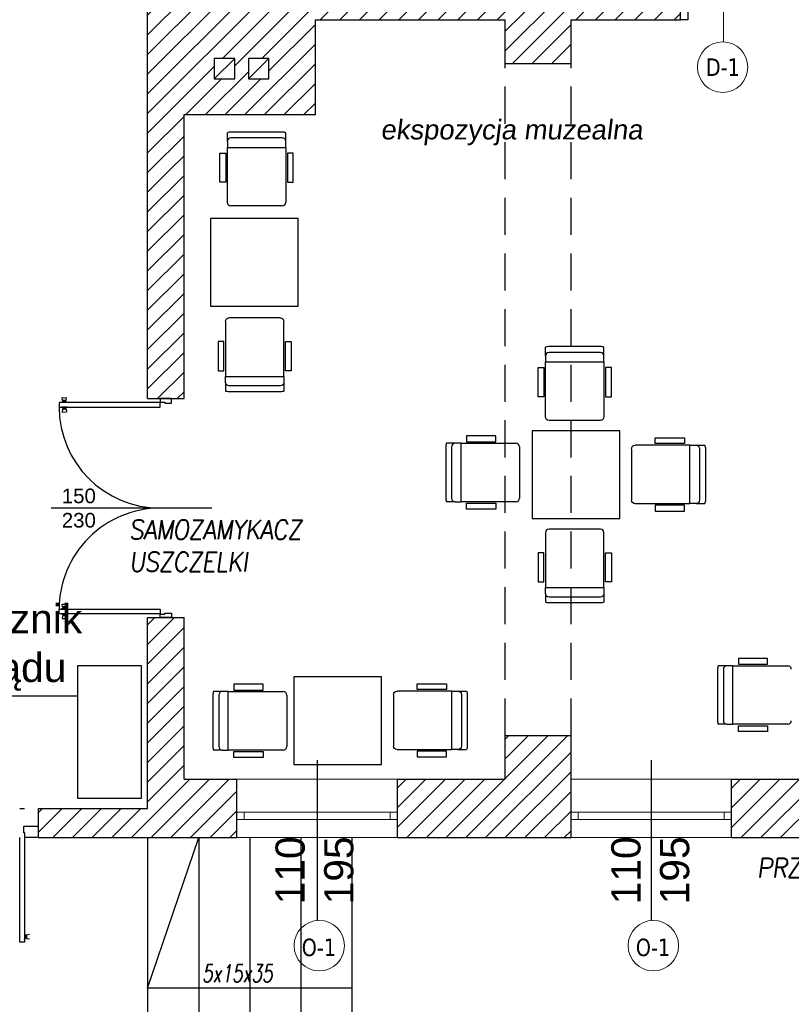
# Model space of a CAD drawing. Header units: millimetres. Extents: x -486876 to 553054, y -140324 to 834178.
# Tile 116 of 155: x 6641 to 11926, y 62666 to 69411. Entities that reach past the tile are written whole.
import ezdxf
from ezdxf.enums import TextEntityAlignment as Align

# ---------------------------------------------------------------- set-up
doc = ezdxf.new("R2010")
doc.units = ezdxf.units.MM
doc.linetypes.add('DASH2', pattern=[0.75, 0.5, -0.25])
doc.linetypes.add('XREF$0$DASHED', pattern=[19.05, 12.7, -6.35])
for name, color, linetype, lineweight in [('_XREF', 252, 'DASH2', 13), ('XREF$0$0-ARKUSZ-OPIS', 8, 'Continuous', 18), ('XREF$0$okna', 8, 'Continuous', 20), ('XREF$0$ściana nośna', 8, 'Continuous', 30)]:
    doc.layers.add(name, color=color, linetype=linetype, lineweight=lineweight)
for name, color, linetype in [('XREF$0$DRZWI', 8, 'Continuous'), ('XREF$0$MEBLE', 8, 'Continuous'), ('XREF$0$OPIS', 8, 'Continuous'), ('XREF$0$OPISY', 8, 'Continuous'), ('XREF$0$Ppoż', 20, 'Continuous'), ('XREF$0$WIDOK', 8, 'Continuous'), ('XREF$0$WYMIARY', 9, 'Continuous'), ('XREF$0$WYPEŁNIENIA', 8, 'Continuous'), ('XREF$0$ŚCIANY', 8, 'Continuous')]:
    doc.layers.add(name, color=color, linetype=linetype)
doc.styles.add('XREF$0$APLUS', font='arial.ttf', dxfattribs={"width": 0.6})
doc.styles.add('XREF$0$Simplex 0.7 Italic', font='simplex.shx', dxfattribs={"width": 0.7, "oblique": 10})
doc.styles.add('XREF$0$Standard', font='arial.ttf')
doc.styles.add('XREF$0$Verdana 0.8', font='verdana.ttf', dxfattribs={"width": 0.8})
pattern_1 = [(45, (-52999.899, 13162.694), (-6.7351921, 6.7351921), [])]

# ---------------------------------------------------------------- blocks, each defined once
blk = doc.blocks.new('XREF$0$DOOR_plan_072')
at = {"ltscale": 0.3}
for p, q in [((-0.0416, 0.7788), (-0.0416, 0.8121)), ((-0.0416, 0.8121), (0.0416, 0.8121)), ((0.0416, 0.8121), (0.0416, 0.7871)), ((0.0083, 0.7788), (-0.0416, 0.7788)), ((0.0416, 0.7871), (0.0083, 0.7871)), ((0.0083, 0.7871), (0.0083, 0.7788)), ((0.0416, 0.7497), (0.0416, 0.783)), ((0.0416, 0.783), (0.7901, 0.783)), ((0.7901, 0.7497), (0.0416, 0.7497)), ((0.7901, 0.783), (0.7901, 0.7497)), ((0.0083, -0.7765), (-0.0416, -0.7765)), ((-0.0416, -0.7765), (-0.0416, -0.8098)), ((0.0083, -0.7848), (0.0083, -0.7765)), ((0.0416, -0.7848), (0.0083, -0.7848)), ((0.0416, -0.7474), (0.0416, -0.7806)), ((0.7901, -0.7474), (0.0416, -0.7474)), ((0.0416, -0.7806), (0.7901, -0.7806)), ((0.0416, -0.8098), (0.0416, -0.7848)), ((0.7901, -0.7806), (0.7901, -0.7474)), ((-0.0416, -0.8098), (0.0416, -0.8098))]:
    blk.add_line(p, q, dxfattribs=at)
for p, q in [((0.7678, 0.8194), (0.7347, 0.8192)), ((0.7388, 0.7994), (0.7347, 0.8192)), ((0.764, 0.7995), (0.7678, 0.8194)), ((0.7297, 0.7841), (0.7396, 0.7894)), ((0.7297, 0.7841), (0.7733, 0.7844)), ((0.7297, 0.7828), (0.7297, 0.7841)), ((0.7297, 0.7499), (0.7297, 0.7486)), ((0.7297, 0.7486), (0.7733, 0.7483)), ((0.7297, 0.7486), (0.7396, 0.7432)), ((0.7388, 0.7333), (0.7347, 0.7135)), ((0.7441, 0.7994), (0.7388, 0.7994)), ((0.7441, 0.7333), (0.7388, 0.7333)), ((0.7422, 0.7928), (0.7395, 0.7927)), ((0.7396, 0.7894), (0.7395, 0.7927)), ((0.7396, 0.7432), (0.7395, 0.7399)), ((0.7422, 0.7399), (0.7395, 0.7399)), ((0.7396, 0.7894), (0.7634, 0.7896)), ((0.7396, 0.7432), (0.7634, 0.7431)), ((0.7422, 0.7928), (0.7422, 0.7961)), ((0.7441, 0.7961), (0.7422, 0.7961)), ((0.7422, 0.7928), (0.7607, 0.7929)), ((0.7422, 0.7399), (0.7607, 0.7398)), ((0.7422, 0.7399), (0.7422, 0.7366)), ((0.7441, 0.7366), (0.7422, 0.7366)), ((0.7441, 0.7994), (0.7587, 0.7995)), ((0.7441, 0.7961), (0.7441, 0.7994)), ((0.7441, 0.7961), (0.7587, 0.7962)), ((0.7441, 0.7366), (0.7587, 0.7365)), ((0.7441, 0.7366), (0.7441, 0.7333)), ((0.7441, 0.7333), (0.7587, 0.7332)), ((0.7587, 0.7995), (0.764, 0.7995)), ((0.7587, 0.7962), (0.7587, 0.7995)), ((0.7587, 0.7962), (0.7607, 0.7962)), ((0.7587, 0.7365), (0.7587, 0.7332)), ((0.7587, 0.7365), (0.7607, 0.7365)), ((0.7587, 0.7332), (0.764, 0.7331)), ((0.7607, 0.7929), (0.7607, 0.7962)), ((0.7607, 0.7929), (0.7634, 0.7929)), ((0.7607, 0.7398), (0.7634, 0.7398)), ((0.7607, 0.7398), (0.7607, 0.7365)), ((0.7634, 0.7896), (0.7634, 0.7929)), ((0.7733, 0.7844), (0.7634, 0.7896)), ((0.7733, 0.7483), (0.7634, 0.7431)), ((0.7634, 0.7431), (0.7634, 0.7398)), ((0.764, 0.7331), (0.7678, 0.7133)), ((0.7733, 0.783), (0.7733, 0.7844)), ((0.7733, 0.7496), (0.7733, 0.7483)), ((0.7678, 0.7133), (0.7347, 0.7135)), ((0.7678, -0.7109), (0.7347, -0.7112)), ((0.7388, -0.731), (0.7347, -0.7112)), ((0.764, -0.7308), (0.7678, -0.7109)), ((0.7297, -0.7463), (0.7396, -0.7409)), ((0.7297, -0.7463), (0.7733, -0.746)), ((0.7297, -0.7476), (0.7297, -0.7463)), ((0.7297, -0.7804), (0.7297, -0.7818)), ((0.7297, -0.7818), (0.7733, -0.7821)), ((0.7297, -0.7818), (0.7396, -0.7871)), ((0.7388, -0.797), (0.7347, -0.8169)), ((0.7441, -0.731), (0.7388, -0.731)), ((0.7441, -0.7971), (0.7388, -0.797)), ((0.7396, -0.7409), (0.7395, -0.7376)), ((0.7422, -0.7376), (0.7395, -0.7376)), ((0.7396, -0.7871), (0.7395, -0.7904)), ((0.7422, -0.7904), (0.7395, -0.7904)), ((0.7396, -0.7409), (0.7634, -0.7407)), ((0.7396, -0.7871), (0.7634, -0.7873)), ((0.7422, -0.7376), (0.7422, -0.7343)), ((0.7441, -0.7343), (0.7422, -0.7343)), ((0.7422, -0.7376), (0.7607, -0.7375)), ((0.7422, -0.7904), (0.7607, -0.7906)), ((0.7422, -0.7904), (0.7422, -0.7938)), ((0.7441, -0.7938), (0.7422, -0.7938)), ((0.7441, -0.731), (0.7587, -0.7309)), ((0.7441, -0.7343), (0.7441, -0.731)), ((0.7441, -0.7343), (0.7587, -0.7342)), ((0.7441, -0.7938), (0.7587, -0.7939)), ((0.7441, -0.7938), (0.7441, -0.7971)), ((0.7441, -0.7971), (0.7587, -0.7972)), ((0.7587, -0.7309), (0.764, -0.7308)), ((0.7587, -0.7342), (0.7587, -0.7309)), ((0.7587, -0.7342), (0.7607, -0.7341)), ((0.7587, -0.7939), (0.7587, -0.7972)), ((0.7587, -0.7939), (0.7607, -0.7939)), ((0.7587, -0.7972), (0.764, -0.7972)), ((0.7607, -0.7375), (0.7607, -0.7341)), ((0.7607, -0.7375), (0.7634, -0.7374)), ((0.7607, -0.7906), (0.7634, -0.7906)), ((0.7607, -0.7906), (0.7607, -0.7939)), ((0.7634, -0.7407), (0.7634, -0.7374)), ((0.7733, -0.746), (0.7634, -0.7407)), ((0.7733, -0.7821), (0.7634, -0.7873)), ((0.7634, -0.7873), (0.7634, -0.7906)), ((0.764, -0.7972), (0.7678, -0.8171)), ((0.7733, -0.7473), (0.7733, -0.746)), ((0.7733, -0.7807), (0.7733, -0.7821)), ((0.7678, -0.8171), (0.7347, -0.8169))]:
    blk.add_line(p, q)
for centre, start, end in [((0.0416, 0.7497), 270, 0), ((0.0416, -0.7474), 0, 90)]:
    blk.add_arc(centre, 0.7485, start, end, dxfattribs=at)
blk = doc.blocks.new('XREF')
at = {"layer": 'XREF$0$WYPEŁNIENIA'}
h = blk.add_hatch(dxfattribs=at)
h.set_pattern_fill('ANSI31', color=256, scale=3)
h.set_pattern_definition(pattern_1)
h.paths.add_polyline_path([(3556.78, 10801.78), (3507.62, 10801.78), (3507.62, 10786.78), (3556.78, 10786.78)])
h.paths.add_polyline_path([(3580.36, 10801.78), (3556.78, 10801.78), (3556.78, 10786.78), (3580.36, 10786.78)])
h.paths.add_polyline_path([(3900.02, 10651.78), (3796.56, 10651.78), (3796.56, 10666.78), (3766.56, 10666.78), (3766.56, 10651.78), (3724.56, 10651.78), (3724.56, 10611.78), (3766.56, 10611.78), (3766.56, 10496.78), (3709.56, 10496.78), (3709.56, 10471.78), (3766.56, 10471.78), (3766.56, 10606.94), (3796.56, 10606.94), (3796.56, 10466.78), (3796.56, 10476.78), (3796.56, 10476.78), (3796.56, 10611.78), (3900.02, 10611.78)])
h.paths.add_polyline_path([(3599.56, 10496.78), (3514.68, 10496.78), (3514.68, 10471.78), (3551.56, 10471.78), (3551.56, 10024.04), (3539.56, 10024.04), (3539.56, 9984.04), (3566.56, 9984.04), (3566.56, 10471.78), (3599.56, 10471.78)])
h.paths.add_polyline_path([(4136.56, 9911.78), (4126.56, 9911.78), (4126.56, 9971.94), (4126.56, 10361.95), (4096.56, 10361.95), (4096.56, 10346.78), (4096.56, 10131.78), (3896.56, 10131.78), (3896.56, 10170.11), (3796.56, 10170.11), (3796.56, 10176.78), (3766.56, 10176.78), (3766.56, 10058.38), (3796.56, 10058.38), (3796.56, 10096.78), (3886.56, 10096.78), (3886.56, 10106.78), (4096.56, 10106.78), (4096.56, 9971.94), (4096.56, 9911.78), (3771.56, 9911.78), (3771.56, 9779.12), (3796.56, 9779.12), (3796.56, 9816.78), (3886.56, 9816.78), (3886.56, 9881.78), (4016.56, 9881.78), (4016.56, 9851.78), (4061.56, 9851.78), (4061.56, 9881.78), (4136.56, 9881.78)])
h.paths.add_polyline_path([(3817.24, 9855.2), (3831.24, 9855.2), (3831.24, 9841.2), (3817.24, 9841.2)], flags=16)
h.paths.add_polyline_path([(3840.64, 9855.2), (3854.64, 9855.2), (3854.64, 9841.2), (3840.64, 9841.2)], flags=16)
h.paths.add_polyline_path([(3817.24, 10127.11), (3817.24, 10141.11), (3831.24, 10141.11), (3831.24, 10127.11)], flags=16)
edge = h.paths.add_edge_path(flags=0)
edge.add_arc((3824.24, 10134.11), 7, 0, 360)
h.paths.add_polyline_path([(3840.64, 10127.11), (3840.64, 10141.11), (3854.64, 10141.11), (3854.64, 10127.11)], flags=16)
h.paths.add_polyline_path([(3817.24, 10147.81), (3817.24, 10161.81), (3831.24, 10161.81), (3831.24, 10147.81)], flags=16)
h.paths.add_polyline_path([(3840.64, 10147.81), (3840.64, 10161.81), (3854.64, 10161.81), (3854.64, 10147.81)], flags=16)
h.paths.add_polyline_path([(3802.73, 10317.13), (3796.56, 10317.13), (3796.56, 10305.13), (3803.04, 10305.13)], flags=17)
h.paths.add_polyline_path([(3802.12, 10317.13), (3800.7, 10317.13), (3802.73, 10305.13), (3802.73, 10315.74)], flags=16)
h = blk.add_hatch(dxfattribs=at)
h.set_pattern_fill('ANSI31', color=256, scale=3)
h.set_pattern_definition(pattern_1)
h.paths.add_polyline_path([(4126.56, 10461.95), (4096.56, 10461.95), (4096.56, 10361.95), (4126.56, 10361.95)])
h.paths.add_polyline_path([(4126.56, 10611.78), (4163.74, 10611.78), (4163.74, 10651.78), (4010.02, 10651.78), (4010.02, 10611.78), (4096.56, 10611.78), (4096.56, 10449.13), (3796.56, 10449.13), (3796.56, 10437.13), (4096.56, 10437.13), (4096.56, 10461.95), (4126.56, 10461.95)])
h.paths.add_polyline_path([(4411.55, 10651.78), (4273.74, 10651.78), (4273.74, 10611.78), (4276.69, 10611.78), (4276.69, 10592.01), (4276.71, 10592), (4277.17, 10591.92), (4277.72, 10591.89), (4277.72, 10570.63), (4277.72, 10549.37), (4276.69, 10517.32), (4301.69, 10517.32), (4301.69, 10611.78), (4411.55, 10611.78)])
h.paths.add_polyline_path([(4482.24, 10651.78), (4411.55, 10651.78), (4411.55, 10611.78), (4482.24, 10611.78)])
h.paths.add_polyline_path([(4630.16, 10651.78), (4592.24, 10651.78), (4592.24, 10611.78), (4630.16, 10611.78)])
h.paths.add_polyline_path([(4924.68, 10651.78), (4740.16, 10651.78), (4740.16, 10611.78), (4771.69, 10611.78), (4771.69, 10309.78), (4796.69, 10309.78), (4796.69, 10381.78), (4796.69, 10391.78), (4796.69, 10611.78), (4924.68, 10611.78)])
h.paths.add_polyline_path([(3796.56, 9779.12), (3771.56, 9779.12), (3771.56, 9622.15), (3796.56, 9622.15)])
h.paths.add_polyline_path([(3796.56, 10506.94), (3784.56, 10506.94), (3766.56, 10506.94), (3766.56, 10276.78), (3796.56, 10276.78)])
h.paths.add_polyline_path([(4796.69, 10309.78), (4771.69, 10309.78), (4771.69, 10229.78), (4796.69, 10229.78)])
h.paths.add_polyline_path([(4796.69, 10229.78), (4771.69, 10229.78), (4771.69, 10186.78), (4762.89, 10186.78), (4762.89, 10161.78), (4771.69, 10161.78), (4771.69, 10096.78), (4783.69, 10096.78), (4796.69, 10096.78), (4796.69, 10121.78)])
h.paths.add_polyline_path([(4662.89, 10187.07), (4577.87, 10186.78), (4411.55, 10186.78), (4411.55, 10161.78), (4446.69, 10161.78), (4577.87, 10161.78), (4662.89, 10162.07)])
h = blk.add_hatch(dxfattribs=at)
h.set_pattern_fill('ANSI31', color=256, scale=3)
h.set_pattern_definition(pattern_1)
h.paths.add_polyline_path([(5376.11, 10651.78), (5336.75, 10651.78), (5336.75, 10611.78), (5376.11, 10611.78)])
h.paths.add_polyline_path([(5806.69, 10651.78), (5486.11, 10651.78), (5486.11, 10611.78), (5541.69, 10611.78), (5541.69, 10491.78), (5566.69, 10491.78), (5566.69, 10611.78), (5766.69, 10611.78), (5766.69, 10481.78), (5766.69, 10471.78), (5766.69, 10346.78), (5739.69, 10346.78), (5739.69, 10336.78), (5766.69, 10336.78), (5766.69, 10322.47), (5806.69, 10322.47)])
h.paths.add_polyline_path([(5566.69, 10391.78), (5556.69, 10391.78), (5541.69, 10391.78), (5541.69, 10295.78), (5566.69, 10295.78), (5566.69, 10336.78), (5739.69, 10336.78), (5739.69, 10346.78), (5566.69, 10346.78)])
h.paths.add_polyline_path([(5566.69, 10295.78), (5541.69, 10295.78), (5541.69, 10195.78), (5566.69, 10195.78)])
h.paths.add_polyline_path([(5558.62, 10157.37), (5572.62, 10157.37), (5572.62, 10143.37), (5558.62, 10143.37)], flags=16)
edge = h.paths.add_edge_path(flags=16)
edge.add_arc((5565.62, 10150.37), 7, 0, 360)
h.paths.add_polyline_path([(5806.69, 10212.47), (5766.69, 10212.47), (5766.69, 10121.78), (5688.72, 10121.78), (5688.72, 10096.78), (5766.69, 10096.78), (5766.69, 10027.67), (5806.69, 10027.67), (5806.69, 10029.35)])
h.paths.add_polyline_path([(5806.69, 9917.67), (5766.69, 9917.67), (5766.69, 9911.78), (5683.24, 9911.78), (5683.24, 9881.78), (5766.69, 9881.78), (5766.69, 9779.12), (5806.69, 9779.12)])
h.paths.add_polyline_path([(5157.25, 9881.78), (5142.25, 9881.78), (5141.56, 9712.78), (5141.56, 9656.78), (5141.56, 9631.78), (5156.56, 9631.78), (5156.56, 9712.78)])
h.paths.add_polyline_path([(5256.56, 9656.78), (5156.56, 9656.78), (5156.56, 9631.78), (5256.56, 9631.78)])
h.paths.add_polyline_path([(5451.56, 9666.86), (5426.56, 9666.86), (5426.56, 9656.78), (5256.56, 9656.78), (5256.56, 9631.78), (5426.56, 9631.78), (5451.56, 9631.78)])
h.paths.add_polyline_path([(5806.69, 9779.12), (5766.69, 9779.12), (5766.69, 9756.28), (5806.69, 9756.28)])
h.paths.add_polyline_path([(5806.69, 9563.42), (5766.69, 9563.42), (5766.69, 9361.43), (5605.18, 9361.43), (5605.18, 9321.43), (5766.69, 9321.43), (5766.69, 9268.64), (5806.69, 9268.64)])
h.paths.add_polyline_path([(5806.69, 9646.28), (5766.69, 9646.28), (5766.69, 9563.42), (5806.69, 9563.42)])
h.paths.add_polyline_path([(5495.18, 9361.43), (5463.86, 9361.43), (5451.56, 9361.43), (5451.56, 9481.78), (5426.56, 9481.78), (5426.56, 9361.43), (5366.74, 9361.43), (5366.74, 9321.43), (5495.18, 9321.43)])
h.paths.add_polyline_path([(5256.74, 9361.43), (4971.58, 9361.43), (4971.58, 9321.43), (5256.74, 9321.43)])
h.paths.add_polyline_path([(4861.58, 9361.43), (4816.56, 9361.43), (4816.56, 9450.58), (4776.56, 9450.58), (4776.56, 9361.43), (4714.92, 9361.43), (4714.92, 9321.43), (4861.58, 9321.43)])
h.paths.add_polyline_path([(4604.92, 9361.43), (4411.55, 9361.43), (4411.55, 9321.43), (4604.92, 9321.43)])
h.paths.add_polyline_path([(4411.55, 9361.43), (4406.56, 9361.43), (4406.56, 9411.43), (4366.56, 9411.43), (4366.56, 9361.43), (4171.56, 9361.43), (4171.56, 9321.43), (4411.55, 9321.43)])
h.paths.add_polyline_path([(4816.56, 9631.78), (5021.56, 9631.78), (5021.56, 9656.78), (4816.56, 9656.78), (4816.56, 9766.19), (4776.56, 9766.19), (4776.56, 9563.42), (4816.56, 9563.42)])
h.paths.add_polyline_path([(4816.56, 9563.42), (4776.56, 9563.42), (4776.56, 9510.58), (4816.56, 9510.58)])
h.paths.add_polyline_path([(5806.69, 9158.64), (5766.69, 9158.64), (5766.69, 9112.7), (5806.69, 9112.7)])
h.paths.add_polyline_path([(4783.69, 9911.78), (4771.69, 9911.78)])
h.paths.add_polyline_path([(4886.69, 10121.78), (4796.69, 10121.78), (4796.69, 10096.78), (4886.69, 10096.78)])
h.paths.add_polyline_path([(5434.52, 10096.78), (5434.52, 10121.78), (5409.69, 10121.78), (5409.81, 10096.78)])
h.paths.add_polyline_path([(5535.02, 10121.78), (5535.02, 10108.85), (5535.02, 10108.85), (5535.02, 10096.78), (5588.72, 10096.78), (5588.72, 10121.78), (5575.42, 10121.78), (5575.42, 10162.36), (5566.69, 10162.36), (5566.69, 10195.78), (5541.69, 10195.78), (5541.69, 10121.78)])
h = blk.add_hatch(dxfattribs=at)
h.set_pattern_fill('ANSI31', color=256, scale=3)
h.set_pattern_definition(pattern_1)
h.paths.add_polyline_path([(4008.24, 9361.43), (3942.73, 9361.43), (3942.73, 9321.43), (4008.24, 9321.43)])
h.paths.add_polyline_path([(4061.56, 9361.43), (4061.56, 9391.43), (4016.56, 9391.43), (4016.56, 9361.43), (4008.24, 9361.43), (4008.24, 9321.43), (4061.56, 9321.43)])
h.paths.add_polyline_path([(3796.56, 9472.15), (3771.56, 9472.15), (3771.56, 9341.43), (3696.76, 9341.43), (3696.76, 9321.43), (3796.56, 9321.43), (3832.73, 9321.43), (3832.73, 9361.43), (3796.56, 9361.43)])
h.paths.add_polyline_path([(3774.52, 9398.76), (3793.59, 9398.76), (3793.59, 9412.26), (3774.52, 9412.26)], flags=24)
h.paths.add_polyline_path([(3713.9, 9321.9), (3713.9, 9340.97), (3700.4, 9340.97), (3700.4, 9321.9)], flags=24)
at = {"layer": 'XREF$0$DRZWI'}
for p, q in [((3815.48, 9547.15), (3705.59, 9547.15)), ((3683.98, 9341.43), (3687.16, 9341.43)), ((3686.77, 9324.61), (3686.77, 9329.38)), ((3686.77, 9329.38), (3696.76, 9329.38)), ((3687.56, 9324.61), (3686.77, 9324.61)), ((3687.56, 9321.43), (3687.56, 9324.61)), ((3683.98, 9249.9), (3683.98, 9321.43)), ((3687.16, 9321.43), (3687.16, 9249.9)), ((3696.76, 9321.43), (3687.56, 9321.43)), ((3684, 9255.67), (3683.88, 9255.67)), ((3687.14, 9255.67), (3687.27, 9255.67)), ((3687.27, 9255.67), (3687.3, 9251.5)), ((3687.27, 9255.67), (3687.78, 9254.73)), ((3688.73, 9254.8), (3690.62, 9255.19)), ((3688.73, 9254.29), (3688.73, 9254.8)), ((3687.16, 9249.9), (3683.98, 9249.9)), ((3687.17, 9251.5), (3687.3, 9251.5)), ((3687.3, 9251.5), (3687.8, 9252.45)), ((3687.78, 9254.73), (3687.8, 9252.45)), ((3687.78, 9254.73), (3688.1, 9254.73)), ((3687.8, 9252.45), (3688.11, 9252.45)), ((3688.1, 9254.48), (3688.1, 9254.73)), ((3688.1, 9254.48), (3688.11, 9252.71)), ((3688.1, 9254.48), (3688.42, 9254.48)), ((3688.11, 9252.71), (3688.11, 9252.45)), ((3688.11, 9252.71), (3688.43, 9252.71)), ((3688.42, 9254.29), (3688.42, 9254.48)), ((3688.42, 9254.29), (3688.43, 9252.9)), ((3688.42, 9254.29), (3688.73, 9254.29)), ((3688.43, 9252.9), (3688.74, 9252.9)), ((3688.43, 9252.9), (3688.43, 9252.71)), ((3688.73, 9254.29), (3688.74, 9252.9)), ((3688.74, 9252.9), (3688.75, 9252.4)), ((3688.75, 9252.4), (3690.65, 9252.03))]:
    blk.add_line(p, q, dxfattribs=at)
blk.add_lwpolyline([(4141.56, 9888.78), (4141.56, 9881.78), (4136.56, 9881.78)], dxfattribs=at)
at = {"layer": 'XREF$0$MEBLE'}
for p, q in [((3826.19, 9798.34), (3826.19, 9804.27)), ((3863.79, 9804.74), (3828.59, 9804.74)), ((3866.19, 9798.34), (3866.19, 9804.27)), ((3826.19, 9798.34), (3826.19, 9794.2)), ((3863.79, 9800.74), (3828.59, 9800.74)), ((3866.19, 9794.2), (3866.19, 9798.34)), ((3821.11, 9770.4), (3821.11, 9790.4)), ((3821.11, 9790.4), (3825.11, 9790.4)), ((3825.11, 9790.4), (3825.11, 9770.4)), ((3826.19, 9794.2), (3866.19, 9794.2)), ((3826.19, 9756.6), (3826.19, 9794.2)), ((3826.19, 9794.2), (3866.19, 9794.2)), ((3866.19, 9794.2), (3866.19, 9756.6)), ((3867.28, 9790.4), (3867.28, 9770.4)), ((3871.28, 9790.4), (3867.28, 9790.4)), ((3871.28, 9770.4), (3871.28, 9790.4)), ((3825.11, 9770.4), (3821.11, 9770.4)), ((3867.28, 9770.4), (3871.28, 9770.4)), ((3863.79, 9754.2), (3828.59, 9754.2)), ((3824.9, 9675.04), (3824.9, 9637.44)), ((3862.5, 9677.44), (3827.3, 9677.44)), ((3864.9, 9637.44), (3864.9, 9675.04)), ((3823.81, 9661.24), (3819.81, 9661.24)), ((3819.81, 9661.24), (3819.81, 9641.24)), ((3823.81, 9641.24), (3823.81, 9661.24)), ((3865.99, 9641.24), (3865.99, 9661.24)), ((3865.99, 9661.24), (3869.99, 9661.24)), ((3869.99, 9661.24), (3869.99, 9641.24)), ((4044.09, 9651.42), (4044.09, 9657.35)), ((4084.09, 9651.42), (4084.09, 9657.35)), ((3819.81, 9641.24), (3823.81, 9641.24)), ((3869.99, 9641.24), (3865.99, 9641.24)), ((3824.9, 9637.44), (3864.9, 9637.44)), ((3824.9, 9633.31), (3824.9, 9637.44)), ((3824.9, 9637.44), (3864.9, 9637.44)), ((3824.9, 9633.31), (3824.9, 9627.37)), ((3864.9, 9637.44), (3864.9, 9633.31)), ((3864.9, 9633.31), (3864.9, 9627.37)), ((3862.5, 9630.91), (3827.3, 9630.91)), ((3862.5, 9626.91), (3827.3, 9626.91)), ((3990.08, 9596.63), (3990.08, 9592.63)), ((4010.08, 9596.63), (3990.08, 9596.63)), ((3990.08, 9592.63), (4010.08, 9592.63)), ((4010.08, 9592.63), (4010.08, 9596.63)), ((4119.25, 9591.34), (4119.25, 9595.34)), ((4119.25, 9595.34), (4139.25, 9595.34)), ((4139.25, 9595.34), (4139.25, 9591.34)), ((3975.75, 9589.15), (3975.75, 9553.95)), ((3982.15, 9591.55), (3976.22, 9591.55)), ((3979.75, 9589.15), (3979.75, 9553.95)), ((3986.29, 9591.55), (3982.15, 9591.55)), ((3986.29, 9551.55), (3986.29, 9591.55)), ((3986.29, 9591.55), (4023.89, 9591.55)), ((3986.29, 9551.55), (3986.29, 9591.55)), ((4026.29, 9589.15), (4026.29, 9553.95)), ((4103.04, 9587.85), (4103.04, 9552.65)), ((4143.04, 9590.25), (4105.44, 9590.25)), ((4139.25, 9591.34), (4119.25, 9591.34)), ((4143.04, 9550.25), (4143.04, 9590.25)), ((4143.04, 9550.25), (4143.04, 9590.25)), ((4143.04, 9590.25), (4147.18, 9590.25)), ((4147.18, 9590.25), (4153.12, 9590.25)), ((4149.58, 9587.85), (4149.58, 9552.65)), ((4153.58, 9587.85), (4153.58, 9552.65)), ((3982.15, 9551.55), (3976.22, 9551.55)), ((3982.15, 9551.55), (3986.29, 9551.55)), ((4023.89, 9551.55), (3986.29, 9551.55)), ((3990.08, 9546.46), (3990.08, 9550.46)), ((3990.08, 9550.46), (4010.08, 9550.46)), ((4010.08, 9546.46), (3990.08, 9546.46)), ((4010.08, 9550.46), (4010.08, 9546.46)), ((4105.44, 9550.25), (4143.04, 9550.25)), ((4119.25, 9549.17), (4119.25, 9545.17)), ((4139.25, 9549.17), (4119.25, 9549.17)), ((4119.25, 9545.17), (4139.25, 9545.17)), ((4139.25, 9545.17), (4139.25, 9549.17)), ((4147.18, 9550.25), (4143.04, 9550.25)), ((4147.18, 9550.25), (4153.12, 9550.25)), ((4044.09, 9488.64), (4044.09, 9482.71)), ((4084.09, 9488.64), (4084.09, 9482.71)), ((4176.23, 9444.2), (4176.23, 9440.2)), ((4196.23, 9444.2), (4176.23, 9444.2)), ((4196.23, 9440.2), (4196.23, 9444.2)), ((4168.29, 9439.12), (4162.36, 9439.12)), ((4172.43, 9439.12), (4168.29, 9439.12)), ((4172.43, 9399.12), (4172.43, 9439.12)), ((4172.43, 9439.12), (4210.03, 9439.12)), ((4172.43, 9399.12), (4172.43, 9439.12)), ((4176.23, 9440.2), (4196.23, 9440.2)), ((4161.89, 9436.72), (4161.89, 9401.52)), ((4165.89, 9436.72), (4165.89, 9401.52)), ((3830.65, 9426.52), (3830.65, 9422.52)), ((3850.65, 9426.52), (3830.65, 9426.52)), ((3850.65, 9422.52), (3850.65, 9426.52)), ((3956.19, 9422.86), (3956.19, 9426.86)), ((3956.19, 9426.86), (3976.19, 9426.86)), ((3976.19, 9426.86), (3976.19, 9422.86)), ((3816.32, 9419.03), (3816.32, 9383.83)), ((3822.72, 9421.43), (3816.79, 9421.43)), ((3820.32, 9419.03), (3820.32, 9383.83)), ((3826.86, 9421.43), (3822.72, 9421.43)), ((3826.86, 9381.43), (3826.86, 9421.43)), ((3826.86, 9421.43), (3864.46, 9421.43)), ((3826.86, 9381.43), (3826.86, 9421.43)), ((3830.65, 9422.52), (3850.65, 9422.52)), ((3866.86, 9419.03), (3866.86, 9383.83)), ((3939.99, 9419.37), (3939.99, 9384.17)), ((3979.99, 9421.77), (3942.39, 9421.77)), ((3976.19, 9422.86), (3956.19, 9422.86)), ((3979.99, 9381.77), (3979.99, 9421.77)), ((3979.99, 9381.77), (3979.99, 9421.77)), ((3979.99, 9421.77), (3984.13, 9421.77)), ((3984.13, 9421.77), (3990.06, 9421.77)), ((3986.53, 9419.37), (3986.53, 9384.17)), ((3990.53, 9419.37), (3990.53, 9384.17)), ((4168.29, 9399.12), (4162.36, 9399.12)), ((4168.29, 9399.12), (4172.43, 9399.12)), ((4210.03, 9399.12), (4172.43, 9399.12)), ((4176.23, 9394.03), (4176.23, 9398.03)), ((4176.23, 9398.03), (4196.23, 9398.03)), ((4196.23, 9398.03), (4196.23, 9394.03)), ((4196.23, 9394.03), (4176.23, 9394.03)), ((3822.72, 9381.43), (3816.79, 9381.43)), ((3822.72, 9381.43), (3826.86, 9381.43)), ((3864.46, 9381.43), (3826.86, 9381.43)), ((3830.65, 9376.35), (3830.65, 9380.35)), ((3830.65, 9380.35), (3850.65, 9380.35)), ((3850.65, 9376.35), (3830.65, 9376.35)), ((3850.65, 9380.35), (3850.65, 9376.35)), ((3942.39, 9381.77), (3979.99, 9381.77)), ((3956.19, 9380.69), (3956.19, 9376.69)), ((3976.19, 9380.69), (3956.19, 9380.69)), ((3956.19, 9376.69), (3976.19, 9376.69)), ((3976.19, 9376.69), (3976.19, 9380.69)), ((3984.13, 9381.77), (3979.99, 9381.77)), ((3984.13, 9381.77), (3990.06, 9381.77))]:
    blk.add_line(p, q, dxfattribs=at)
for points in [[(3814.68, 9745.59), (3814.68, 9685.59), (3874.68, 9685.59), (3874.68, 9745.59)], [(4043, 9623.48), (4039, 9623.48), (4039, 9643.48), (4043, 9643.48)], [(4085.18, 9623.48), (4089.18, 9623.48), (4089.18, 9643.48), (4085.18, 9643.48)], [(4034.89, 9540.03), (4094.89, 9540.03), (4094.89, 9600.03), (4034.89, 9600.03)], [(4043, 9516.57), (4039, 9516.57), (4039, 9496.57), (4043, 9496.57)], [(4085.18, 9516.57), (4089.18, 9516.57), (4089.18, 9496.57), (4085.18, 9496.57)], [(3871.84, 9371.55), (3931.84, 9371.55), (3931.84, 9431.55), (3871.84, 9431.55)]]:
    blk.add_lwpolyline(points, close=True, dxfattribs=at)
for points in [[(4084.09, 9657.35, 0.096396), (4081.69, 9657.82), (4046.49, 9657.82, 0.096396), (4044.09, 9657.35)], [(4084.09, 9482.71, -0.096396), (4081.69, 9482.24), (4046.49, 9482.24, -0.096396), (4044.09, 9482.71)]]:
    blk.add_lwpolyline(points, format="xyb", dxfattribs=at)
for points in [[(4081.69, 9653.82), (4046.49, 9653.82, 0.414214), (4044.09, 9651.42), (4044.09, 9647.28), (4084.09, 9647.28), (4084.09, 9651.42, 0.414214)], [(4081.69, 9607.28), (4046.49, 9607.28, -0.414214), (4044.09, 9609.68), (4044.09, 9647.28), (4084.09, 9647.28), (4084.09, 9609.68, -0.414214)], [(4081.69, 9532.78), (4046.49, 9532.78, 0.414214), (4044.09, 9530.38), (4044.09, 9492.78), (4084.09, 9492.78), (4084.09, 9530.38, 0.414214)], [(4081.69, 9486.24), (4046.49, 9486.24, -0.414214), (4044.09, 9488.64), (4044.09, 9492.78), (4084.09, 9492.78), (4084.09, 9488.64, -0.414214)]]:
    blk.add_lwpolyline(points, format="xyb", close=True, dxfattribs=at)
for centre, major_axis, start_param, end_param in [((3828.59, 9798.34), (4.53, -4.53), 2.356194, 2.740591), ((3863.79, 9798.34), (-4.53, -4.53), 3.542594, 3.926991), ((3828.59, 9798.34), (1.7, -1.7), 2.356194, 3.926991), ((3863.79, 9798.34), (-1.7, -1.7), 2.356194, 3.926991), ((3828.59, 9756.6), (-1.7, -1.7), 5.497787, 7.068583), ((3863.79, 9756.6), (1.7, -1.7), -0.785398, 0.785398), ((3982.15, 9589.15), (4.53, -4.53), 3.542594, 3.926991), ((3982.15, 9589.15), (1.7, -1.7), 2.356194, 3.926991), ((4023.89, 9589.15), (1.7, 1.7), -0.785398, 0.785398), ((3982.15, 9553.95), (4.53, 4.53), 2.356194, 2.740591), ((3982.15, 9553.95), (1.7, 1.7), 2.356194, 3.926991), ((4023.89, 9553.95), (1.7, -1.7), 5.497787, 7.068583), ((4168.29, 9436.72), (4.53, -4.53), 3.542594, 3.926991), ((4168.29, 9436.72), (1.7, -1.7), 2.356194, 3.926991), ((4210.03, 9436.72), (1.7, 1.7), -0.785398, 0.785398), ((3822.72, 9419.03), (4.53, -4.53), 3.542594, 3.926991), ((3822.72, 9419.03), (1.7, -1.7), 2.356194, 3.926991), ((3864.46, 9419.03), (1.7, 1.7), -0.785398, 0.785398), ((4168.29, 9401.52), (4.53, 4.53), 2.356194, 2.740591), ((4168.29, 9401.52), (1.7, 1.7), 2.356194, 3.926991), ((4210.03, 9401.52), (1.7, -1.7), 5.497787, 7.068583), ((3822.72, 9383.83), (4.53, 4.53), 2.356194, 2.740591), ((3822.72, 9383.83), (1.7, 1.7), 2.356194, 3.926991), ((3864.46, 9383.83), (1.7, -1.7), 5.497787, 7.068583)]:
    blk.add_ellipse(centre, major_axis=major_axis, ratio=1, start_param=start_param, end_param=end_param, dxfattribs=at)
at = {"layer": 'XREF$0$MEBLE', "extrusion": (0, 0, -1)}
for centre, major_axis, start_param, end_param in [((3827.3, 9675.04), (-1.7, 1.7), 5.497787, 7.068583), ((3862.5, 9675.04), (1.7, 1.7), -0.785398, 0.785398), ((3827.3, 9633.31), (1.7, 1.7), 2.356194, 3.926991), ((3862.5, 9633.31), (-1.7, 1.7), 2.356194, 3.926991), ((3827.3, 9633.31), (4.53, 4.53), 2.356194, 2.740591), ((3862.5, 9633.31), (-4.53, 4.53), 3.542594, 3.926991), ((4105.44, 9587.85), (-1.7, 1.7), -0.785398, 0.785398), ((4147.18, 9587.85), (-1.7, -1.7), 2.356194, 3.926991), ((4147.18, 9587.85), (-4.53, -4.53), 3.542594, 3.926991), ((4105.44, 9552.65), (-1.7, -1.7), 5.497787, 7.068583), ((4147.18, 9552.65), (-1.7, 1.7), 2.356194, 3.926991), ((4147.18, 9552.65), (-4.53, 4.53), 2.356194, 2.740591), ((3942.39, 9419.37), (-1.7, 1.7), -0.785398, 0.785398), ((3984.13, 9419.37), (-1.7, -1.7), 2.356194, 3.926991), ((3984.13, 9419.37), (-4.53, -4.53), 3.542594, 3.926991), ((3942.39, 9384.17), (-1.7, -1.7), 5.497787, 7.068583), ((3984.13, 9384.17), (-1.7, 1.7), 2.356194, 3.926991), ((3984.13, 9384.17), (-4.53, 4.53), 2.356194, 2.740591)]:
    blk.add_ellipse(centre, major_axis=major_axis, ratio=1, start_param=start_param, end_param=end_param, dxfattribs=at)
at = {"layer": 'XREF$0$okna'}
for p, q in [((3942.73, 9361.43), (3832.73, 9361.43)), ((4171.56, 9361.43), (4061.56, 9361.43)), ((3837.73, 9338.93), (3942.73, 9338.93)), ((4066.56, 9338.93), (4171.56, 9338.93)), ((3942.73, 9333.93), (3837.73, 9333.93)), ((4171.56, 9333.93), (4066.56, 9333.93)), ((3832.73, 9321.43), (3942.73, 9321.43)), ((4061.56, 9321.43), (4171.56, 9321.43))]:
    blk.add_line(p, q, dxfattribs=at)
blk.add_lwpolyline([(4165.9, 9923.71), (4165.9, 9866.59)], dxfattribs=at)
for points in [[(3837.73, 9333.93), (3832.73, 9333.93), (3832.73, 9338.93), (3837.73, 9338.93)], [(3942.73, 9333.93), (3937.73, 9333.93), (3937.73, 9338.93), (3942.73, 9338.93)], [(4066.56, 9333.93), (4061.56, 9333.93), (4061.56, 9338.93), (4066.56, 9338.93)], [(4171.56, 9333.93), (4166.56, 9333.93), (4166.56, 9338.93), (4171.56, 9338.93)]]:
    blk.add_lwpolyline(points, close=True, dxfattribs=at)
for centre in [(4165.38, 9849.25), (3889.14, 9247.41), (4117.97, 9247.41)]:
    blk.add_circle(centre, 17.28, dxfattribs=at)
at = {"layer": 'XREF$0$Ppoż'}
for p, q in [((3887.73, 9374.52), (3887.73, 9264.63)), ((4116.56, 9374.52), (4116.56, 9264.63))]:
    blk.add_line(p, q, dxfattribs=at)
at = {"layer": 'XREF$0$WIDOK'}
for p, q in [((3771.56, 9321.43), (3771.56, 9115.15)), ((3806.56, 9321.43), (3806.56, 9115.15)), ((3841.56, 9321.43), (3841.56, 9115.15)), ((3876.56, 9321.43), (3876.56, 9115.15)), ((3911.56, 9321.43), (3911.56, 9115.15))]:
    blk.add_line(p, q, dxfattribs=at)
blk.add_lwpolyline([(3723.87, 9439.26), (3767.15, 9439.26), (3767.15, 9348.18), (3723.87, 9348.18)], close=True, dxfattribs=at)
at = {"layer": 'XREF$0$WYMIARY', "linetype": 'XREF$0$DASHED', "ltscale": 2}
for p, q in [((4016.56, 9391.43), (4016.56, 9851.78)), ((4061.56, 9391.43), (4061.56, 9851.78))]:
    blk.add_line(p, q, dxfattribs=at)
at = {"layer": 'XREF$0$WYMIARY'}
for p, q in [((3605.04, 9418.47), (3723.87, 9418.47)), ((3771.56, 9218.29), (3806.56, 9321.43)), ((3911.56, 9218.29), (3771.56, 9218.29))]:
    blk.add_line(p, q, dxfattribs=at)
at = {"layer": 'XREF$0$ściana nośna'}
for p, q in [((3771.56, 9622.15), (3771.56, 9948.38)), ((4136.56, 9881.78), (4136.56, 9911.78)), ((3886.56, 9881.78), (4016.56, 9881.78)), ((3886.56, 9816.78), (3886.56, 9881.78)), ((4016.56, 9851.78), (4016.56, 9881.78)), ((4061.56, 9881.78), (4136.56, 9881.78)), ((4061.56, 9851.78), (4061.56, 9881.78)), ((4016.56, 9851.78), (4061.56, 9851.78)), ((3796.56, 9816.78), (3886.56, 9816.78)), ((3796.56, 9622.15), (3796.56, 9816.78)), ((3771.56, 9622.15), (3796.56, 9622.15)), ((3771.56, 9341.43), (3771.56, 9472.15)), ((3771.56, 9472.15), (3796.56, 9472.15)), ((3796.56, 9361.43), (3796.56, 9472.15)), ((4016.56, 9361.43), (4016.56, 9391.43)), ((4016.56, 9391.43), (4061.56, 9391.43)), ((4061.56, 9361.43), (4061.56, 9391.43)), ((3796.56, 9361.43), (3832.73, 9361.43)), ((3832.73, 9321.43), (3832.73, 9361.43)), ((3942.73, 9361.43), (4016.56, 9361.43)), ((3942.73, 9321.43), (3942.73, 9361.43)), ((4061.56, 9321.43), (4061.56, 9361.43)), ((4171.56, 9361.43), (4366.56, 9361.43)), ((4171.56, 9321.43), (4171.56, 9361.43)), ((3696.76, 9341.43), (3771.56, 9341.43)), ((3696.76, 9321.43), (3696.76, 9341.43)), ((3696.76, 9321.43), (3796.56, 9321.43)), ((3796.56, 9321.43), (3832.73, 9321.43)), ((3942.73, 9321.43), (4061.56, 9321.43)), ((4171.56, 9321.43), (4604.92, 9321.43))]:
    blk.add_line(p, q, dxfattribs=at)
at = {"layer": 'XREF$0$ŚCIANY'}
for p, q in [((3817.24, 9841.2), (3831.24, 9855.2)), ((3840.64, 9841.2), (3854.64, 9855.2))]:
    blk.add_line(p, q, dxfattribs=at)
for points in [[(3831.24, 9841.2), (3831.24, 9855.2), (3817.24, 9855.2), (3817.24, 9841.2)], [(3854.64, 9841.2), (3854.64, 9855.2), (3840.64, 9855.2), (3840.64, 9841.2)]]:
    blk.add_lwpolyline(points, close=True, dxfattribs=at)
at = {"layer": 'XREF$0$DRZWI', "xscale": 92.4881079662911, "yscale": 92.4881079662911, "zscale": 92.4881079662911, "rotation": 180}
blk.add_blockref('XREF$0$DOOR_plan_072', (3784.06, 9547.26), dxfattribs=at)
at = {"style": 'XREF$0$APLUS'}
blk.add_attdef('70', text='', height=12.94, rotation=90, dxfattribs=at).set_placement((5846.74, 4087.03), align=Align.BOTTOM_CENTER)
blk.add_attdef('165', text='', height=12.94, rotation=90, dxfattribs=at).set_placement((5850.28, 4086.91), align=Align.TOP_CENTER)
at = {"layer": 'XREF$0$0-ARKUSZ-OPIS', "style": 'XREF$0$Simplex 0.7 Italic', "oblique": 10, "width": 0.7}
blk.add_text('5x15x35', height=12, dxfattribs=at).set_placement((3808.82, 9222.44))
at = {"layer": 'XREF$0$DRZWI', "insert": (3712.83, 9560.54), "char_height": 10, "attachment_point": 1, "style": 'XREF$0$Standard'}
blk.add_mtext_dynamic_manual_height_columns('150\\P230', width=34.6776, gutter_width=12.5, heights=[0], dxfattribs=at)
at = {"layer": 'XREF$0$DRZWI', "style": 'XREF$0$APLUS'}
for tag, height, p in [('90', 10.59, (3968.05, 17970.78)), ('90', 10.59, (4273.69, 17907.63)), ('90', 10.59, (4647.11, 17907.63)), ('90', 10.59, (4995.74, 17907.63)), ('90', 10.59, (5345.01, 17907.63)), ('90', 8.24, (3625.86, 17450.53)), ('90', 8.24, (4282.58, 17436.64)), ('90', 8.24, (4577.82, 17436.64)), ('90', 8.24, (5003.12, 17436.64)), ('90', 8.24, (5300.95, 17436.64)), ('90', 8.24, (5625.63, 17350.96)), ('110', 12.94, (3772.73, 10725.01)), ('100', 12.94, (3763.85, 10003.38)), ('90', 10.59, (3383.41, 9921.97)), ('83', 10.59, (4118.73, 4184.03))]:
    blk.add_attdef(tag, text='', height=height, dxfattribs=at).set_placement(p, align=Align.BOTTOM_CENTER)
for tag, height, p in [('200', 10.59, (3967.95, 17967.89)), ('200', 10.59, (4273.59, 17904.74)), ('200', 10.59, (4647.01, 17904.74)), ('200', 10.59, (4995.64, 17904.74)), ('200', 10.59, (5344.91, 17904.74)), ('200', 8.24, (3625.86, 17448.28)), ('200', 8.24, (4282.58, 17434.39)), ('200', 8.24, (4577.82, 17434.39)), ('200', 8.24, (5003.12, 17434.39)), ('200', 8.24, (5300.95, 17434.39)), ('200', 8.24, (5625.63, 17348.71)), ('210', 12.94, (3772.6, 10721.48)), ('200', 12.94, (3763.85, 9999.84)), ('200', 10.59, (3383.31, 9919.08)), ('178', 10.59, (4118.62, 4181.14))]:
    blk.add_attdef(tag, text='', height=height, dxfattribs=at).set_placement(p, align=Align.TOP_CENTER)
for tag, height, p in [('96', 10.59, (4202.03, 17787.41)), ('100', 10.59, (5719.75, 17787.41)), ('100', 12.94, (4040.53, 17776.32)), ('100', 12.94, (4599.33, 17776.96)), ('100', 12.94, (4947.96, 17776.96)), ('100', 12.94, (5297.45, 17776.96)), ('100', 12.94, (3575.63, 17557.16)), ('100', 12.94, (3932.34, 17557.16)), ('100', 12.94, (4215.59, 17557.16)), ('100', 12.94, (4630.17, 17557.16)), ('100', 12.94, (4954.89, 17557.16)), ('100', 12.94, (5353.3, 17557.16)), ('100', 12.94, (5612.36, 17557.16)), ('90', 11.76, (4712.89, 10187.26)), ('90', 11.76, (4933.75, 10129.07)), ('90', 11.76, (5359.81, 10117.21)), ('120', 13.53, (3472.06, 9987.9)), ('90', 11.76, (4206.17, 4035.84))]:
    blk.add_attdef(tag, text='', height=height, rotation=90, dxfattribs=at).set_placement(p, align=Align.BOTTOM_CENTER)
for tag, height, p in [('205', 10.59, (4204.92, 17787.31)), ('210', 10.59, (5722.65, 17787.31)), ('210', 12.94, (4044.07, 17776.19)), ('210', 12.94, (4602.86, 17776.83)), ('210', 12.94, (4951.5, 17776.83)), ('210', 12.94, (5300.98, 17776.83)), ('210', 12.94, (3579.16, 17557.04)), ('210', 12.94, (3935.88, 17557.04)), ('210', 12.94, (4219.13, 17557.04)), ('210', 12.94, (4633.7, 17557.04)), ('210', 12.94, (4958.43, 17557.04)), ('210', 12.94, (5356.84, 17557.04)), ('210', 12.94, (5615.9, 17557.04)), ('200', 11.76, (4716.1, 10187.15)), ('200', 11.76, (4936.97, 10128.95)), ('200', 11.76, (5363.02, 10117.1)), ('210', 13.53, (3475.75, 9987.9)), ('170', 11.76, (4209.38, 4035.73))]:
    blk.add_attdef(tag, text='', height=height, rotation=90, dxfattribs=at).set_placement(p, align=Align.TOP_CENTER)
at = {"layer": 'XREF$0$OPIS', "ltscale": 1.2, "insert": (3931.11, 9813.18), "char_height": 13.44, "width": 367.7213, "attachment_point": 1, "style": 'XREF$0$Standard'}
blk.add_mtext('{\\Q7;ekspozycja muzealna}', dxfattribs=at)
at = {"layer": 'XREF$0$OPIS', "insert": (3607.28, 9481.36), "char_height": 20, "attachment_point": 1, "style": 'XREF$0$Standard'}
blk.add_mtext_dynamic_manual_height_columns('wyłącznik \\Pgł. prądu', width=198.0129, gutter_width=12.5, heights=[0], dxfattribs=at)
at = {"layer": 'XREF$0$OPIS', "char_height": 20, "attachment_point": 1, "rotation": 90, "style": 'XREF$0$Standard'}
for insert in [(3859.17, 9275.66), (4089.16, 9275.66)]:
    blk.add_mtext_dynamic_manual_height_columns('110\\P195', width=34.6776, gutter_width=12.5, heights=[0], dxfattribs=dict(at, insert=insert))
at = {"layer": 'XREF$0$OPISY', "style": 'XREF$0$Verdana 0.8', "width": 0.8}
blk.add_text('D-1', height=12, rotation=360, dxfattribs=at).set_placement((4165.55, 9849.25), align=Align.MIDDLE_CENTER)
at = {"layer": 'XREF$0$Ppoż', "style": 'XREF$0$Verdana 0.8', "width": 0.8}
for p in [(3888.88, 9246.23), (4117.7, 9246.23)]:
    blk.add_text('O-1', height=12, rotation=360, dxfattribs=at).set_placement(p, align=Align.MIDDLE_CENTER)
at = {"layer": 'XREF$0$Ppoż', "char_height": 13.2, "attachment_point": 1, "style": 'XREF$0$Standard'}
for s, width, insert in [('\\A1;{\\Fromans|c238;\\Q8;\\W0.9;\\T0.95;SAMOZAMYKACZ\\PUSZCZELKI}', 246.3904, (3758.79, 9539.02)), ('\\A1;{\\Fromans|c238;\\Q8;\\W0.9;\\T0.95;PRZYWRÓCENIE OTWORÓW OKIENNYCH}', 336.0947, (4188.88, 9307.35))]:
    blk.add_mtext_dynamic_manual_height_columns(s, width=width, gutter_width=1, heights=[0], dxfattribs=dict(at, insert=insert))

msp = doc.modelspace()

# ---------------------------------------------------------------- block references
at = {"layer": '_XREF', "xscale": 10, "yscale": 10, "zscale": 10}
msp.add_blockref('XREF', (-30198.46986, -29406.42919), dxfattribs=at)

doc.saveas('drawing.dxf')
